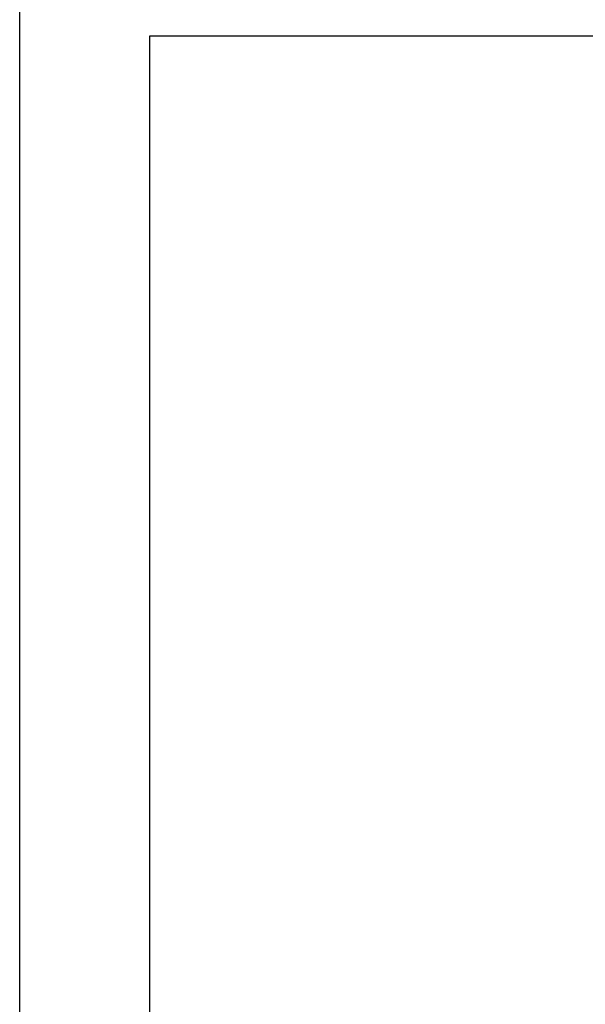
# Model space of a CAD drawing. Header units: inches. Extents: x 8001 to 766003, y -84601 to 563258.
# Tile 52 of 169: x 189106 to 197794, y 321602 to 336723. Entities that reach past the tile are written whole.
import ezdxf

# ---------------------------------------------------------------- set-up
doc = ezdxf.new("R2010")
doc.units = ezdxf.units.IN
doc.header["$MEASUREMENT"] = 0

msp = doc.modelspace()

# ---------------------------------------------------------------- linework, layer by layer
for points in [[(189105.7695652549, 336972.808490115), (289105.7695652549, 336972.808490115), (289105.7695652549, 267572.808490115), (189105.7695652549, 267572.808490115)], [(191105.7695652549, 336472.808490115), (288605.7695652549, 336472.808490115), (288605.7695652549, 268072.808490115), (191105.7695652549, 268072.808490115)]]:
    msp.add_lwpolyline(points, close=True)

doc.saveas('drawing.dxf')
